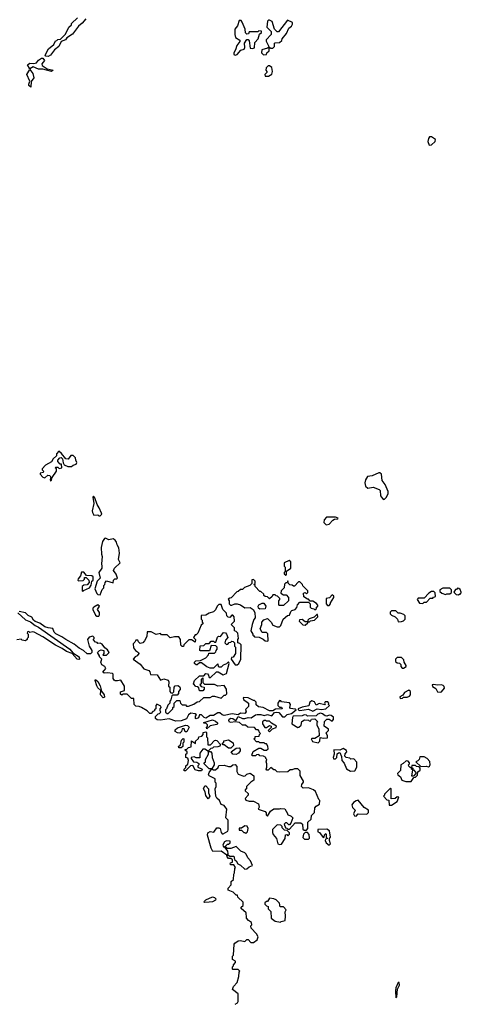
# Model space of a CAD drawing. Extents: x 2348354 to 2479840, y 460476 to 613653.
# Tile 209 of 256: x 2452331 to 2456420, y 542199 to 551313. Entities that reach past the tile are written whole.
import ezdxf

# ---------------------------------------------------------------- set-up
doc = ezdxf.new("R2010")
doc.units = 0

msp = doc.modelspace()

# ---------------------------------------------------------------- linework, layer by layer
at = {"layer": '0CON05XD'}
for points in [[(2452941.7, 551321.7), (2452910, 551280), (2452875, 551252.5), (2452819.5, 551180.5), (2452767.5, 551145), (2452755, 551127.5), (2452715, 551110), (2452694.2, 551065), (2452654.4, 551035.6), (2452615.4, 550984.6), (2452595, 550971.4), (2452574.1, 550974.1), (2452567.5, 550985), (2452597.5, 551042.5), (2452647.5, 551085), (2452661.7, 551118.3), (2452675, 551120), (2452685, 551130), (2452708.3, 551131.7), (2452755, 551180), (2452786.4, 551243.6), (2452810, 551265), (2452811.7, 551278.3), (2452865, 551330)], [(2454325, 550983.8), (2454345, 550990), (2454379.3, 551030.7), (2454409.3, 551040.7), (2454416.7, 551055), (2454413, 551097), (2454435, 551130), (2454445, 551130), (2454457, 551117), (2454465, 551050), (2454485, 551047.5), (2454506.4, 551053.6), (2454506.7, 551103.3), (2454537.5, 551135), (2454551.7, 551178.3), (2454570, 551195), (2454568.3, 551208.3), (2454545, 551210), (2454535, 551200), (2454455, 551200), (2454448.3, 551181.7), (2454435, 551180), (2454423, 551193), (2454417.5, 551225), (2454390.7, 551290.7), (2454380, 551305), (2454363.6, 551306.4), (2454347.5, 551255), (2454322.5, 551225), (2454322.5, 551175), (2454329.3, 551149.3), (2454370, 551125), (2454368.3, 551111.7), (2454340, 551075), (2454330, 551035), (2454313.8, 551005), (2454315, 550992.5), (2454325, 550983.8)], [(2454675, 551050), (2454690, 551065), (2454690, 551095), (2454695, 551100), (2454737, 551103), (2454758.3, 551121.7), (2454760, 551135), (2454800, 551185), (2454822.5, 551235), (2454846.4, 551253.6), (2454858.3, 551271.7), (2454858.3, 551288.3), (2454811.7, 551308.3), (2454728.3, 551201.7), (2454715, 551200), (2454690, 551225), (2454670, 551295), (2454645, 551310), (2454635, 551310), (2454625, 551300), (2454620, 551245), (2454660, 551205), (2454660, 551175), (2454613.6, 551126.4), (2454612.5, 551115), (2454640, 551060), (2454655, 551050), (2454675, 551050)], [(2454588.3, 550988.3), (2454615, 550990), (2454620, 551005), (2454640, 551025), (2454640, 551060), (2454625, 551050), (2454572.5, 551035), (2454570, 551005), (2454588.3, 550988.3)], [(2452625, 550834.4), (2452545.8, 550855.8), (2452503.8, 550853.8), (2452455, 550876.7), (2452425, 550857.5), (2452404.3, 550895.7), (2452425, 550910), (2452463, 550907), (2452485, 550913.3), (2452505, 550940), (2452533, 550957), (2452545, 550957.5), (2452559.4, 550935), (2452535.8, 550905), (2452539.3, 550889.3), (2452585, 550858.8), (2452640, 550845), (2452625, 550834.4)], [(2454635, 550790), (2454665, 550810), (2454672.5, 550835), (2454665, 550870), (2454645, 550887.5), (2454633, 550887), (2454611.7, 550868.3), (2454610, 550845), (2454620, 550835), (2454620, 550825), (2454600, 550805), (2454605, 550790), (2454635, 550790)], [(2452435, 550690), (2452416.7, 550705), (2452413.8, 550715), (2452424, 550745), (2452396.2, 550805), (2452425, 550852.5), (2452451.9, 550815), (2452462, 550775), (2452437.7, 550742.3), (2452435, 550690)], [(2456123.3, 550153.3), (2456145, 550154), (2456176.7, 550185), (2456180, 550205), (2456145, 550230), (2456135, 550230), (2456125, 550227.5), (2456115, 550212.5), (2456110, 550185), (2456123.3, 550153.3)], [(2452615, 547042.5), (2452625, 547050), (2452630, 547075), (2452672.5, 547135), (2452670, 547155), (2452660, 547165), (2452665, 547170), (2452685, 547170), (2452695, 547160), (2452720, 547165), (2452718.3, 547198.3), (2452705, 547200), (2452682.5, 547225), (2452683, 547237), (2452701.7, 547258.3), (2452715, 547260), (2452728.3, 547248.3), (2452732.5, 547212.5), (2452741.7, 547191.7), (2452775, 547177.5), (2452811.7, 547178.3), (2452825, 547190), (2452855, 547200), (2452860, 547215), (2452850, 547235), (2452848.3, 547258.3), (2452825, 547280), (2452805, 547280), (2452780, 547245), (2452758.3, 547248.3), (2452718.3, 547298.3), (2452691.7, 547318.3), (2452670, 547295), (2452670, 547275), (2452640.7, 547249.3), (2452625, 547220), (2452570.7, 547189.3), (2452540, 547155), (2452540, 547145), (2452550, 547135), (2452548.3, 547121.7), (2452520, 547115), (2452520, 547105), (2452545, 547080), (2452565, 547072.5), (2452591.7, 547098.3), (2452610, 547095), (2452620, 547075), (2452612.5, 547055), (2452615, 547042.5)], [(2455705, 546872.5), (2455725, 546890), (2455742.5, 546925), (2455742.5, 546945), (2455715, 547010), (2455688.3, 547048.3), (2455680, 547105), (2455665, 547120), (2455655, 547120), (2455595, 547090), (2455550, 547085), (2455532.5, 547055), (2455527.5, 547025), (2455532.5, 546995), (2455555, 546977.5), (2455605, 546987.5), (2455660, 546965), (2455670, 546955), (2455672.5, 546905), (2455690.7, 546880.7), (2455705, 546872.5)], [(2453075, 546720), (2453090, 546735), (2453087.5, 546745), (2453067.5, 546795), (2453046.7, 546825), (2453027.7, 546887.7), (2453015, 546902.5), (2453007, 546893), (2453017.5, 546835), (2453002.3, 546767.7), (2453005, 546750), (2453018.3, 546728.3), (2453055, 546730), (2453065, 546720), (2453075, 546720)], [(2455168.3, 546638.3), (2455195, 546642.5), (2455229.3, 546680.7), (2455245, 546690), (2455277, 546693), (2455278.3, 546698.3), (2455255, 546707.5), (2455171.7, 546708.3), (2455150, 546685), (2455148.3, 546658.3), (2455168.3, 546638.3)], [(2453075, 545990), (2453095, 546040), (2453110, 546055), (2453110, 546075), (2453120, 546085), (2453122.5, 546105), (2453135, 546120), (2453195, 546100), (2453200, 546125), (2453213, 546137), (2453231.7, 546138.3), (2453237.5, 546145), (2453225, 546180), (2453200, 546215), (2453207.5, 546235), (2453260, 546285), (2453246.1, 546316.1), (2453253.6, 546373.6), (2453247.5, 546425), (2453232.3, 546452.3), (2453227.3, 546477.3), (2453215.9, 546495.9), (2453195, 546507.5), (2453155, 546497.5), (2453125, 546512.5), (2453115, 546510), (2453098.3, 546481.7), (2453083.9, 546426.1), (2453086.7, 546365), (2453093.3, 546345), (2453087.5, 546275), (2453092.5, 546255), (2453090, 546235), (2453062.5, 546195), (2453076.7, 546145), (2453047.5, 546115), (2453026.2, 546045), (2453045, 546002.5), (2453055, 545992.5), (2453075, 545990)], [(2454795, 546170), (2454800, 546175), (2454801.7, 546208.3), (2454840, 546235), (2454840, 546295), (2454825, 546307.5), (2454780, 546285), (2454780, 546255), (2454790, 546245), (2454790, 546205), (2454780, 546195), (2454780, 546185), (2454795, 546170)], [(2452915, 546020), (2452921.7, 546028.3), (2452977.5, 546055), (2452991.7, 546078.3), (2453000, 546115), (2453010, 546125), (2453010, 546155), (2453000, 546165), (2452948.3, 546168.3), (2452925, 546200), (2452901.7, 546198.3), (2452892.5, 546165), (2452871.7, 546138.3), (2452870, 546125), (2452875, 546120), (2452917, 546123), (2452930, 546135), (2452931.7, 546148.3), (2452945, 546150), (2452970, 546125), (2452972.5, 546105), (2452957, 546083), (2452925, 546077.5), (2452910, 546065), (2452910, 546025), (2452915, 546020)], [(2454625, 545560), (2454630, 545565), (2454627, 545627), (2454615, 545640), (2454575, 545640), (2454557.5, 545675), (2454572.5, 545715), (2454573, 545737), (2454591.7, 545758.3), (2454625, 545770), (2454660, 545735), (2454675, 545710), (2454715, 545693.3), (2454735, 545692.5), (2454747.5, 545705), (2454770, 545765), (2454811.7, 545798.3), (2454828.3, 545801.7), (2454840, 545835), (2454850, 545845), (2454880, 545855), (2454896.7, 545873.3), (2454901.7, 545898.3), (2454925, 545920), (2455005, 545920), (2455020, 545905), (2455020, 545875), (2455030, 545865), (2455055, 545860), (2455065, 545850), (2455078.3, 545861.7), (2455080, 545875), (2455090, 545885), (2455090, 545895), (2455078.3, 545908.3), (2455045, 545930), (2455021.7, 545931.7), (2455005, 545950), (2454995, 545950), (2454961.7, 545971.7), (2454960, 546005), (2454975, 546010), (2454985, 546000), (2454998.3, 546011.7), (2455000, 546025), (2454951.7, 546071.7), (2454950, 546085), (2454925, 546110), (2454911.7, 546108.3), (2454875, 546070), (2454865, 546070), (2454855, 546080), (2454831.7, 546081.7), (2454820, 546095), (2454815, 546120), (2454808.3, 546101.7), (2454795, 546100), (2454781.7, 546088.3), (2454780, 546055), (2454753, 546027), (2454750, 546005), (2454775, 545990), (2454798.3, 545988.3), (2454820, 545965), (2454820, 545935), (2454775, 545890), (2454735, 545890), (2454730, 545895), (2454730, 545935), (2454740, 545945), (2454740, 545955), (2454718.3, 545978.3), (2454705, 545980), (2454695, 545990), (2454675, 545990), (2454670, 545975), (2454645, 545952.5), (2454625, 545970), (2454603, 545973), (2454591.7, 545981.7), (2454590, 545995), (2454565, 546020), (2454555, 546020), (2454510, 546065), (2454510, 546075), (2454500, 546085), (2454510, 546095), (2454510, 546115), (2454495, 546130), (2454481.7, 546128.3), (2454480, 546095), (2454463, 546077), (2454413, 546057), (2454395, 546040), (2454375, 546040), (2454355, 546020), (2454341.7, 546018.3), (2454288.3, 545961.7), (2454275, 545960), (2454261.7, 545948.3), (2454270, 545935), (2454270, 545905), (2454283, 545893), (2454295, 545892.5), (2454323.6, 545906.4), (2454345, 545906.7), (2454376.1, 545896.1), (2454415, 545870), (2454465, 545872.5), (2454492.5, 545855), (2454507.5, 545825), (2454510, 545775), (2454498.3, 545761.7), (2454482.5, 545715), (2454472.5, 545655), (2454490, 545625), (2454490, 545615), (2454498.3, 545608.3), (2454505, 545600), (2454547, 545597), (2454585, 545580), (2454605, 545562.5), (2454625, 545560)], [(2456275, 545992.5), (2456285, 546000), (2456315, 546000), (2456328.3, 546011.7), (2456330, 546035), (2456315, 546050), (2456248.3, 546051.7), (2456220, 546035), (2456221.7, 546021.7), (2456240, 546005), (2456275, 545992.5)], [(2456395, 545990), (2456405, 546000), (2456415, 546000), (2456420, 546015), (2456408.3, 546038.3), (2456398.3, 546048.3), (2456385, 546050), (2456375, 546040), (2456365, 546040), (2456350, 546015), (2456373, 545993), (2456395, 545990)], [(2455195, 545890), (2455210, 545905), (2455210, 545915), (2455240, 545965), (2455238.3, 545978.3), (2455225, 545990), (2455198.3, 545961.7), (2455170, 545955), (2455170, 545905), (2455181.7, 545891.7), (2455195, 545890)], [(2456065, 545910), (2456075, 545920), (2456098.3, 545921.7), (2456131.7, 545958.3), (2456155, 545960), (2456161.7, 545968.3), (2456175, 545970), (2456180, 545975), (2456178.3, 546008.3), (2456165, 546020), (2456145, 546020), (2456120, 546005), (2456075, 545960), (2456021.7, 545958.3), (2456010, 545945), (2456031.7, 545911.7), (2456065, 545910)], [(2453045, 545792), (2453065, 545793.3), (2453071.2, 545805), (2453070, 545825), (2453052.5, 545855), (2453070, 545885), (2453055, 545897.5), (2453017.5, 545875), (2453007.5, 545865), (2453007.5, 545855), (2453031.7, 545801.7), (2453045, 545792)], [(2453705, 544890), (2453750, 544935), (2453750, 544945), (2453760, 544955), (2453760, 544985), (2453785, 545010), (2453815, 545010), (2453820, 544985), (2453835, 544970), (2453865, 544970), (2453875, 544960), (2453895, 544960), (2453941.7, 544978.3), (2453975, 545000), (2453997, 545003), (2454035, 545040), (2454095, 545037.5), (2454115, 545050), (2454135, 545050), (2454195, 545032.5), (2454225, 545060), (2454235, 545060), (2454248.3, 545071.7), (2454247, 545117), (2454225, 545150), (2454165, 545142.5), (2454135, 545160), (2454045, 545160), (2454030, 545175), (2454030, 545215), (2454025, 545220), (2454010, 545205), (2454010, 545165), (2454000, 545155), (2454011.7, 545141.7), (2454040, 545135), (2454040, 545115), (2454025, 545100), (2453995, 545100), (2453988.3, 545128.3), (2453978.3, 545138.3), (2453961.7, 545141.7), (2453940, 545165), (2453950, 545195), (2453995, 545240), (2454035, 545240), (2454055, 545260), (2454068.3, 545258.3), (2454080, 545245), (2454081.7, 545231.7), (2454095, 545220), (2454153, 545277), (2454167, 545277), (2454215, 545250), (2454245, 545260), (2454270, 545355), (2454265, 545370), (2454245, 545350), (2454215, 545337.5), (2454195, 545320), (2454175, 545320), (2454165, 545350), (2454125, 545310), (2454095, 545310), (2454065, 545322.5), (2454015, 545360), (2453995, 545360), (2453975, 545340), (2453965, 545340), (2453950, 545355), (2453950, 545365), (2453961.7, 545378.3), (2454005, 545380), (2454053, 545407), (2454080, 545435), (2454081.7, 545448.3), (2454135, 545450), (2454148.3, 545461.7), (2454150, 545475), (2454160, 545485), (2454160, 545505), (2454148.3, 545518.3), (2454105, 545520), (2454088.3, 545471.7), (2454005, 545470), (2454000, 545475), (2454001.7, 545518.3), (2454035, 545520), (2454055, 545540), (2454085, 545540), (2454105, 545560), (2454125, 545560), (2454135, 545550), (2454148.3, 545551.7), (2454161.7, 545598.3), (2454172.5, 545607.5), (2454190, 545605), (2454218.3, 545641.7), (2454235, 545637.5), (2454246.4, 545626.4), (2454257.5, 545595), (2454235, 545570), (2454230, 545545), (2454245, 545530), (2454258.3, 545531.7), (2454271.7, 545548.3), (2454285, 545550), (2454295, 545560), (2454308.3, 545558.3), (2454320, 545545), (2454320, 545515), (2454330, 545505), (2454327.5, 545445), (2454308.3, 545411.7), (2454291.7, 545408.3), (2454290, 545395), (2454325, 545340), (2454345, 545340), (2454360, 545355), (2454377.5, 545395), (2454380, 545525), (2454368.3, 545538.3), (2454350, 545545), (2454350, 545575), (2454357.5, 545585), (2454350, 545635), (2454335, 545650), (2454320, 545655), (2454320, 545685), (2454290, 545715), (2454320, 545745), (2454317.5, 545785), (2454305, 545800), (2454295, 545800), (2454275, 545780), (2454261.7, 545781.7), (2454250, 545795), (2454245, 545820), (2454213, 545853), (2454195, 545900), (2454175, 545900), (2454160, 545885), (2454145, 545850), (2454125, 545832.5), (2454085, 545820), (2454055, 545802.5), (2454011.7, 545798.3), (2454010, 545765), (2454020, 545755), (2454020, 545735), (2454030, 545725), (2454011.7, 545708.3), (2453980, 545635), (2453965, 545620), (2453955, 545620), (2453940, 545595), (2453960, 545575), (2453955, 545550), (2453921.7, 545571.7), (2453898.3, 545571.7), (2453850, 545525), (2453848.3, 545511.7), (2453835, 545510), (2453823, 545523), (2453820, 545575), (2453805, 545600), (2453765, 545600), (2453725, 545590), (2453695, 545620), (2453645, 545620), (2453635, 545630), (2453595, 545622.5), (2453547, 545647), (2453511.7, 545648.3), (2453507, 545603), (2453487, 545563), (2453470, 545545), (2453445, 545540), (2453430, 545555), (2453425, 545570), (2453405, 545570), (2453398.3, 545551.7), (2453380, 545535), (2453385, 545500), (2453403.6, 545473.6), (2453430, 545455), (2453432.5, 545445), (2453420, 545425), (2453400, 545415), (2453380, 545395), (2453446.4, 545346.4), (2453480, 545305), (2453525, 545290), (2453537, 545277), (2453541.7, 545251.7), (2453605, 545250), (2453635, 545200), (2453665, 545212.5), (2453705, 545200), (2453712.5, 545185), (2453710, 545145), (2453720, 545135), (2453720, 545095), (2453731.7, 545081.7), (2453745, 545080), (2453758.3, 545091.7), (2453760, 545135), (2453771.7, 545148.3), (2453795, 545150), (2453810, 545140), (2453817.5, 545125), (2453817, 545113), (2453800, 545095), (2453800, 545075), (2453788.3, 545061.7), (2453745, 545060), (2453740, 545055), (2453731.7, 545018.3), (2453720, 545005), (2453720, 544985), (2453701.7, 544968.3), (2453690, 544935), (2453680, 544925), (2453681.7, 544901.7), (2453695, 544890), (2453705, 544890)], [(2454555, 545857.5), (2454542.5, 545865), (2454537.5, 545885), (2454543.9, 545896.1), (2454575, 545912.5), (2454591.7, 545911.7), (2454610, 545885), (2454605, 545860), (2454555, 545857.5)], [(2452312.7, 545822.7), (2452385, 545758.8), (2452430, 545740), (2452475, 545704), (2452505, 545690.8), (2452796.2, 545486.2), (2452822.5, 545452.5), (2452880, 545415), (2452885.8, 545395), (2452879.7, 545390.3), (2452862.7, 545392.7), (2452817.5, 545447.5), (2452764.6, 545464.6), (2452725, 545492.5), (2452662.2, 545522.2), (2452545, 545601.2), (2452465, 545643.3), (2452453.3, 545646.7), (2452425, 545640), (2452415, 545650), (2452401.7, 545648.3), (2452400, 545635), (2452410, 545625), (2452410, 545595), (2452400, 545585), (2452400, 545575), (2452385, 545562.5), (2452355, 545570), (2452345, 545580), (2452305, 545572.5)], [(2454832.5, 544945), (2454837.5, 544975), (2454828.3, 544988.3), (2454755, 545000), (2454748.3, 545008.3), (2454735, 545010), (2454720, 544985), (2454720, 544965), (2454735, 544950), (2454755, 544950), (2454760, 544935), (2454698.3, 544931.7), (2454675, 544916.7), (2454645, 544916.7), (2454585, 544947.5), (2454543, 544953), (2454521.7, 544971.7), (2454520, 544995), (2454505, 545010), (2454495, 545010), (2454447, 545037), (2454405, 545040), (2454400, 545035), (2454401.7, 545021.7), (2454450, 544985), (2454450, 544955), (2454423, 544927), (2454427.5, 544905), (2454415, 544890), (2454375, 544892.5), (2454355, 544877.5), (2454297, 544887), (2454225, 544871.2), (2454205, 544877.5), (2454185, 544897.5), (2454165, 544897.5), (2454126.4, 544873.6), (2454095, 544873.3), (2454055, 544846.7), (2454037.5, 544855), (2454015, 544880), (2453995, 544880), (2453985, 544850), (2453965, 544842.5), (2453960, 544845), (2453960, 544865), (2453968.3, 544878.3), (2453957, 544887), (2453915, 544892.5), (2453895, 544880), (2453875, 544840), (2453825, 544823.8), (2453775, 544818.8), (2453715, 544840), (2453635, 544828.8), (2453605, 544831.2), (2453587.5, 544845), (2453588.3, 544861.7), (2453611.7, 544888.3), (2453625, 544890), (2453638.3, 544901.7), (2453630, 544915), (2453630, 544935), (2453640, 544945), (2453638.3, 544958.3), (2453601.7, 544978.3), (2453590, 544965), (2453590, 544935), (2453580, 544925), (2453580, 544915), (2453565, 544910), (2453548.3, 544891.7), (2453535, 544890), (2453510, 544915), (2453460, 544945), (2453437, 544957), (2453405, 544960), (2453390, 544975), (2453388.3, 545028.3), (2453365, 545030), (2453325, 545070), (2453285, 545070), (2453275, 545060), (2453265, 545070), (2453265, 545090), (2453300, 545105), (2453302.5, 545145), (2453268.3, 545198.3), (2453235, 545192.5), (2453215, 545193.3), (2453205, 545200), (2453196.4, 545216.4), (2453197.5, 545255), (2453190.7, 545260.7), (2453145, 545268.8), (2453113.9, 545263.9), (2453100, 545275), (2453127, 545307), (2453120, 545325), (2453091.7, 545341.7), (2453083.3, 545365), (2453090, 545395), (2453070, 545415), (2453070, 545425), (2453050, 545455), (2453070, 545475), (2453085, 545480), (2453110, 545475), (2453110, 545445), (2453100, 545435), (2453105, 545430), (2453135, 545430), (2453160, 545455), (2453145, 545480), (2453120, 545500), (2453095, 545532.5), (2453075, 545542.5), (2453055, 545540), (2453048.3, 545548.3), (2453031.7, 545551.7), (2453010, 545575), (2453020, 545585), (2453020, 545595), (2453007, 545607), (2452975, 545597.5), (2452960, 545575), (2452973, 545513), (2453000, 545475), (2453000, 545455), (2452987, 545443), (2452957, 545443), (2452923, 545473), (2452882.5, 545495), (2452833.6, 545533.6), (2452757.5, 545575), (2452722, 545602), (2452665, 545628), (2452651.2, 545645), (2452638.3, 545678.3), (2452595, 545682.5), (2452564.1, 545694.1), (2452516.1, 545726.1), (2452473.9, 545743.9), (2452460, 545755), (2452443, 545783), (2452409.3, 545799.3), (2452383.6, 545823.6), (2452326.4, 545836.4)], [(2455015, 545740), (2455025, 545750), (2455060, 545755), (2455090, 545785), (2455088.3, 545808.3), (2455081.7, 545808.3), (2455058.3, 545781.7), (2455011.7, 545768.3), (2455000, 545755), (2455000, 545740), (2455015, 545740)], [(2455835, 545740), (2455865, 545742.5), (2455885, 545750), (2455900, 545765), (2455900, 545795), (2455888.3, 545808.3), (2455855, 545820), (2455835, 545820), (2455815, 545840), (2455775, 545840), (2455761.7, 545828.3), (2455760, 545815), (2455775, 545800), (2455807, 545787), (2455830, 545765), (2455835, 545740)], [(2454975, 545710), (2454998.3, 545731.7), (2455000, 545740), (2454975, 545740), (2454945, 545760), (2454921.7, 545758.3), (2454920, 545745), (2454951.7, 545711.7), (2454975, 545710)], [(2455885, 545310), (2455910, 545325), (2455910, 545335), (2455890, 545365), (2455888.3, 545388.3), (2455865, 545410), (2455825, 545410), (2455810, 545395), (2455811.7, 545371.7), (2455825, 545360), (2455848.3, 545358.3), (2455860, 545345), (2455860, 545325), (2455871.7, 545311.7), (2455885, 545310)], [(2453105, 545036.7), (2453080, 545065), (2453082.5, 545105), (2453055, 545130), (2453045, 545147.5), (2453028.8, 545195), (2453033.8, 545206.2), (2453055, 545186.2), (2453075.6, 545145.6), (2453088.3, 545098.3), (2453112.5, 545065), (2453115, 545042.5), (2453105, 545036.7)], [(2456225, 545087.5), (2456235, 545092.5), (2456263.3, 545125), (2456260.7, 545140.7), (2456250.7, 545150.7), (2456235, 545157.5), (2456195, 545152.5), (2456165, 545160), (2456150, 545155), (2456151.7, 545141.7), (2456183, 545123), (2456200, 545090), (2456225, 545087.5)], [(2455855, 545030), (2455875, 545033.3), (2455885, 545042.5), (2455918.3, 545041.7), (2455939.3, 545050.7), (2455950, 545065), (2455950, 545095), (2455935, 545107.5), (2455893.6, 545086.4), (2455878.3, 545061.7), (2455850, 545045), (2455855, 545030)], [(2454325.6, 542199), (2454346.4, 542213.6), (2454352.5, 542225), (2454352.5, 542295), (2454300, 542335), (2454310, 542365), (2454345, 542400), (2454360, 542455), (2454362.5, 542495), (2454370, 542505), (2454355, 542520), (2454305, 542520), (2454300, 542525), (2454300, 542545), (2454310, 542555), (2454310, 542565), (2454330, 542585), (2454328.3, 542598.3), (2454300, 542615), (2454300, 542645), (2454310, 542655), (2454317.5, 542755), (2454323.6, 542766.4), (2454355, 542786.7), (2454375, 542790), (2454415, 542780), (2454435, 542800), (2454445, 542800), (2454471.7, 542771.7), (2454495, 542770), (2454530, 542795), (2454537.5, 542825), (2454525, 542850), (2454473, 542903), (2454472.5, 542925), (2454480, 542935), (2454477, 542957), (2454450, 542975), (2454430, 542995), (2454431.7, 543001.7), (2454427, 543047), (2454380, 543085), (2454381.7, 543098.3), (2454400, 543115), (2454400, 543145), (2454351.7, 543191.7), (2454348.3, 543208.3), (2454335, 543210), (2454308.3, 543238.3), (2454260, 543255), (2454260, 543275), (2454290, 543305), (2454290, 543335), (2454310, 543355), (2454312.5, 543405), (2454320, 543415), (2454323, 543457), (2454330, 543465), (2454315, 543490), (2454285, 543490), (2454280, 543495), (2454281.7, 543508.3), (2454300, 543515), (2454300, 543535), (2454285, 543550), (2454265, 543550), (2454253, 543563), (2454250, 543580), (2454197, 543617), (2454120, 543615), (2454103.3, 543645), (2454070, 543765), (2454073.6, 543786.4), (2454095, 543797.5), (2454127, 543793), (2454155, 543833.3), (2454175, 543833.3), (2454185.8, 543825.8), (2454195, 543790), (2454205, 543777.5), (2454215, 543777.5), (2454258.3, 543801.7), (2454262.5, 543815), (2454260, 543905), (2454240, 543925), (2454250, 544005), (2454225, 544040), (2454195, 544050), (2454180, 544085), (2454155, 544107.5), (2454146.7, 544125), (2454140, 544195), (2454150, 544215), (2454150, 544245), (2454140, 544255), (2454140, 544285), (2454085, 544312.5), (2454077.5, 544325), (2454083.9, 544346.1), (2454110, 544380), (2454085, 544380), (2454040, 544425), (2454040, 544435), (2454050, 544445), (2454050, 544465), (2454080, 544515), (2454080, 544540), (2454045, 544560), (2454025, 544560), (2454000, 544525), (2453998.3, 544481.7), (2453965, 544480), (2453945, 544490), (2453920, 544485), (2453920, 544475), (2453940, 544445), (2453971.7, 544441.7), (2453988.3, 544428.3), (2453990, 544415), (2453980, 544405), (2453980, 544395), (2454015, 544380), (2454020, 544375), (2454015, 544360), (2453985, 544360), (2453955, 544370), (2453935, 544410), (2453913, 544407), (2453865, 544360), (2453855, 544360), (2453850, 544365), (2453853, 544377), (2453868.3, 544391.7), (2453870, 544405), (2453887, 544423), (2453892.5, 544455), (2453888.3, 544478.3), (2453870, 544485), (2453870, 544515), (2453880, 544525), (2453880, 544535), (2453861.7, 544551.7), (2453861.7, 544558.3), (2453878.3, 544561.7), (2453893, 544577), (2453918.3, 544581.7), (2453921.7, 544638.3), (2453958.3, 544611.7), (2453960, 544635), (2453985, 544660), (2453990, 544675), (2454018.3, 544681.7), (2454030, 544695), (2454030, 544715), (2454055, 544720), (2454060, 544715), (2454060, 544675), (2454070, 544665), (2454071.7, 544601.7), (2454098.3, 544601.7), (2454135, 544640), (2454145, 544642.5), (2454155, 544640), (2454190, 544605), (2454185, 544590), (2454165, 544582.5), (2454125, 544580), (2454115, 544570), (2454101.7, 544568.3), (2454080, 544545), (2454080, 544540), (2454098.3, 544538.3), (2454110, 544525), (2454112.5, 544485), (2454130, 544435), (2454130, 544415), (2454110, 544380), (2454125, 544370), (2454145, 544370), (2454168.3, 544391.7), (2454175, 544410), (2454225, 544412.5), (2454265, 544400), (2454285, 544400), (2454303, 544417), (2454325, 544420), (2454341.7, 544401.7), (2454340, 544355), (2454355, 544330), (2454405, 544310), (2454417, 544313), (2454435, 544330), (2454465, 544340), (2454500, 544315), (2454500, 544275), (2454470, 544255), (2454430, 544215), (2454430, 544195), (2454420, 544185), (2454420, 544175), (2454445, 544150), (2454447.5, 544135), (2454420, 544105), (2454425, 544090), (2454455, 544080), (2454495, 544080), (2454542.5, 544055), (2454547.5, 544025), (2454540, 544005), (2454603, 543983), (2454611.7, 543971.7), (2454613, 543953), (2454625, 543940), (2454653.6, 543986.4), (2454683, 544007), (2454735, 544007.5), (2454745, 544012.5), (2454785, 544007.5), (2454810, 543965), (2454810, 543955), (2454845, 543940), (2454860, 543925), (2454840, 543875), (2454828.3, 543861.7), (2454821.7, 543861.7), (2454805, 543880), (2454791.7, 543878.3), (2454780, 543865), (2454791.7, 543831.7), (2454805, 543830), (2454815, 543820), (2454828.3, 543821.7), (2454881.7, 543878.3), (2454935, 543880), (2454950, 543865), (2454951.7, 543821.7), (2454965, 543810), (2454985, 543810), (2455000, 543825), (2455000, 543885), (2455028.3, 543911.7), (2455033, 543947), (2455060, 543975), (2455063, 544017), (2455077, 544033), (2455108.3, 544051.7), (2455110, 544085), (2455100, 544095), (2455068.3, 544168.3), (2455050, 544185), (2455005, 544202.5), (2454955, 544200), (2454940, 544215), (2454942.5, 544235), (2454960, 544255), (2454960, 544265), (2454928.3, 544318.3), (2454928.3, 544358.3), (2454905, 544380), (2454875, 544380), (2454855, 544370), (2454835, 544370), (2454815, 544350), (2454735, 544347.5), (2454715, 544350), (2454695, 544370), (2454685, 544370), (2454655, 544390), (2454630, 544365), (2454620, 544365), (2454612.5, 544375), (2454620, 544395), (2454620, 544425), (2454612.5, 544445), (2454620, 544465), (2454610, 544475), (2454610, 544485), (2454587, 544497), (2454555, 544500), (2454545, 544510), (2454523, 544507), (2454515, 544500), (2454485, 544500), (2454480, 544505), (2454491.7, 544538.3), (2454545, 544570), (2454565, 544570), (2454595, 544550), (2454615, 544550), (2454630, 544565), (2454627, 544587), (2454615, 544610), (2454605, 544610), (2454595, 544620), (2454555, 544620), (2454545, 544630), (2454525, 544630), (2454500, 544655), (2454510, 544665), (2454511.7, 544678.3), (2454548.3, 544681.7), (2454550, 544695), (2454560, 544705), (2454550, 544715), (2454548.3, 544728.3), (2454538.3, 544738.3), (2454525, 544740), (2454505, 544760), (2454443, 544763), (2454421.7, 544781.7), (2454395, 544782.5), (2454366.4, 544806.4), (2454325, 544812.5), (2454285, 544806.2), (2454272, 544812), (2454266.2, 544825), (2454271.7, 544838.3), (2454285, 544846.2), (2454305, 544844), (2454325, 544830), (2454335, 544830), (2454355, 544862.5), (2454395, 544843.3), (2454415, 544843.3), (2454445, 544853.3), (2454475, 544850), (2454515, 544877.5), (2454529.3, 544880.7), (2454565, 544882), (2454595, 544871.2), (2454625, 544882), (2454665, 544870), (2454691.2, 544898.8), (2454705, 544903.8), (2454729.2, 544899.2), (2454765, 544860), (2454785, 544860), (2454807.5, 544882.5), (2454848.3, 544891.7), (2454890, 544925), (2454881.7, 544931.7), (2454838.3, 544938.3), (2454832.5, 544945)], [(2455045, 544913.3), (2455085, 544933.3), (2455125, 544928.8), (2455165, 544933.3), (2455200, 544965), (2455190, 544975), (2455192.5, 544985), (2455185, 545000), (2455160.7, 544999.3), (2455152.5, 544985), (2455160, 544975), (2455155, 544970), (2455105, 544983.3), (2455075, 544967.5), (2455059.5, 544999.5), (2455035, 545008.8), (2455018.8, 544995), (2455008.3, 544961.7), (2454945, 544950), (2454910, 544935), (2454910, 544925), (2454925, 544917.5), (2455005, 544930), (2455045, 544913.3)], [(2455095, 544620), (2455110, 544635), (2455111.7, 544668.3), (2455145, 544662.5), (2455180, 544665), (2455180, 544685), (2455168.3, 544711.7), (2455190, 544735), (2455190, 544745), (2455150, 544775), (2455151.7, 544818.3), (2455175, 544837.5), (2455197, 544837), (2455225, 544820), (2455237.5, 544835), (2455236.4, 544856.4), (2455215, 544872.5), (2455195, 544876.7), (2455175, 544867.5), (2455158.3, 544868.3), (2455135, 544887.5), (2455115, 544892.5), (2455090, 544885), (2455075, 544870), (2454995, 544867.5), (2454986, 544876), (2454965, 544877.5), (2454945, 544870), (2454863.8, 544866.2), (2454857.5, 544855), (2454850, 544795), (2454905, 544762.5), (2454917, 544763), (2454938.3, 544781.7), (2454943, 544817), (2454968.3, 544831.7), (2455005, 544830), (2455011.7, 544821.7), (2455025, 544820), (2455031.7, 544838.3), (2455065, 544840), (2455090, 544815), (2455083, 544807), (2455082.5, 544785), (2455100, 544745), (2455102.5, 544685), (2455065, 544660), (2455035, 544660), (2455030, 544655), (2455043, 544633), (2455095, 544620)], [(2453815, 544710), (2453793, 544713), (2453770, 544725), (2453771.7, 544738.3), (2453793, 544757), (2453865, 544782.5), (2453885, 544780), (2453900, 544765), (2453878.3, 544721.7), (2453861.7, 544721.7), (2453855, 544750), (2453835, 544750), (2453830, 544725), (2453815, 544710)], [(2454065, 544750), (2454060, 544765), (2454070, 544775), (2454070, 544785), (2454055, 544800), (2454035, 544800), (2454035, 544807.5), (2454115, 544831.2), (2454145, 544821.2), (2454162.5, 544805), (2454162.5, 544795), (2454155, 544790), (2454093, 544777), (2454065, 544750)], [(2454645, 544720), (2454671.7, 544748.3), (2454705, 544760), (2454710, 544775), (2454661.7, 544801.7), (2454645, 544820), (2454615, 544820), (2454607, 544827), (2454593, 544827), (2454580, 544815), (2454580, 544795), (2454601.7, 544761.7), (2454615, 544760), (2454645, 544780), (2454660, 544775), (2454658.3, 544761.7), (2454630, 544735), (2454645, 544720)], [(2453825, 544572.5), (2453803, 544573), (2453800, 544585), (2453818.3, 544601.7), (2453830, 544645), (2453845, 544660), (2453850, 544655), (2453850, 544625), (2453840, 544615), (2453840, 544585), (2453825, 544572.5)], [(2454285, 544570), (2454265, 544570), (2454225, 544600), (2454211.7, 544601.7), (2454210, 544615), (2454220, 544625), (2454221.7, 544638.3), (2454265, 544647.5), (2454308.3, 544618.3), (2454310, 544595), (2454285, 544570)], [(2454335, 544512.5), (2454303, 544513), (2454290, 544535), (2454335, 544570), (2454361.7, 544571.7), (2454371.7, 544561.7), (2454372.5, 544545), (2454356.4, 544523.6), (2454335, 544512.5)], [(2455395, 544356.7), (2455435, 544361.2), (2455454, 544395), (2455451.7, 544441.7), (2455425, 544470), (2455398.3, 544468.3), (2455387, 544477), (2455355, 544482.5), (2455340, 544495), (2455343, 544517), (2455360, 544535), (2455358.3, 544548.3), (2455325, 544567.5), (2455295, 544550), (2455240, 544555), (2455242.5, 544515), (2455233.3, 544485), (2455235, 544470), (2455255, 544470), (2455267, 544483), (2455271.7, 544518.3), (2455281.7, 544528.3), (2455295, 544530), (2455311.7, 544491.7), (2455312.5, 544455), (2455335, 544430), (2455358.3, 544378.3), (2455395, 544356.7)], [(2456115, 544397.5), (2456125, 544402.5), (2456132.5, 544415), (2456127, 544447), (2456103, 544473), (2456075, 544490), (2456035, 544490), (2456030, 544465), (2456018.3, 544451.7), (2456000, 544445), (2456045, 544400), (2456095, 544402.5), (2456115, 544397.5)], [(2455905, 544260), (2455955, 544262.5), (2455981.7, 544298.3), (2455995, 544300), (2456015, 544320), (2456018.3, 544351.7), (2456040, 544365), (2456040, 544385), (2456028.3, 544398.3), (2456005, 544400), (2455995, 544410), (2455961.7, 544408.3), (2455960, 544390), (2455970, 544385), (2455970, 544370), (2455978.3, 544368.3), (2456000, 544345), (2456000, 544335), (2455978.3, 544311.7), (2455961.7, 544311.7), (2455970, 544370), (2455960, 544375), (2455960, 544390), (2455945, 544390), (2455933, 544403), (2455930, 544415), (2455940, 544425), (2455940, 544435), (2455929.3, 544449.3), (2455908.3, 544451.7), (2455883, 544427), (2455860, 544415), (2455856.4, 544363.6), (2455830, 544335), (2455833.6, 544323.6), (2455857.5, 544305), (2455870, 544275), (2455905, 544260)], [(2454075, 544100), (2454053, 544133), (2454047, 544167), (2454032.5, 544195), (2454045, 544220), (2454055, 544220), (2454077.5, 544195), (2454080, 544155), (2454090, 544125), (2454075, 544100)], [(2455751.7, 544041.7), (2455775, 544042.5), (2455827.5, 544075), (2455840, 544115), (2455825, 544120), (2455807, 544103), (2455771.7, 544101.7), (2455770, 544195), (2455765, 544200), (2455710, 544145), (2455710, 544135), (2455700, 544125), (2455731.7, 544091.7), (2455748.3, 544088.3), (2455751.7, 544041.7)], [(2455445, 543940), (2455465, 543962.5), (2455545, 543960), (2455560, 543975), (2455560, 543995), (2455520.7, 544020.7), (2455465, 544087.5), (2455445, 544083.3), (2455421.7, 544068.3), (2455407.5, 544045), (2455411.7, 544021.7), (2455437.5, 543995), (2455423, 543963), (2455430, 543945), (2455445, 543940)], [(2454425, 543780), (2454440, 543795), (2454447.5, 543825), (2454438.3, 543848.3), (2454415, 543850), (2454385, 543830), (2454361.7, 543828.3), (2454361.7, 543811.7), (2454385, 543810), (2454405, 543790), (2454415, 543790), (2454425, 543780)], [(2454735, 543677.5), (2454755, 543682.5), (2454790, 543735), (2454791.7, 543768.3), (2454805, 543770), (2454815, 543760), (2454830, 543775), (2454830, 543785), (2454808.3, 543808.3), (2454781.7, 543811.7), (2454761.7, 543831.7), (2454760, 543845), (2454748.3, 543858.3), (2454715, 543860), (2454673, 543817), (2454670.7, 543790.7), (2454679.3, 543769.3), (2454710, 543735), (2454720, 543685), (2454735, 543677.5)], [(2455005, 543727.5), (2455013, 543737), (2455010.7, 543770.7), (2454995, 543790), (2454975, 543790), (2454957.5, 543772.5), (2454953, 543743), (2454968.3, 543728.3), (2455005, 543727.5)], [(2455195, 543672.5), (2455207.5, 543685), (2455200, 543715), (2455200, 543735), (2455207.5, 543745), (2455200, 543805), (2455175, 543820), (2455091.7, 543818.3), (2455090, 543795), (2455108.3, 543788.3), (2455141.7, 543741.7), (2455150, 543745), (2455151.7, 543768.3), (2455165, 543780), (2455170, 543775), (2455170, 543745), (2455180, 543735), (2455161.7, 543728.3), (2455160, 543715), (2455170, 543695), (2455195, 543672.5)], [(2454225, 543650), (2454255, 543680), (2454265, 543680), (2454280, 543695), (2454278.3, 543708.3), (2454245, 543712.5), (2454227, 543703), (2454212.5, 543675), (2454213.3, 543663.3), (2454225, 543650)], [(2454415, 543450), (2454435, 543452.5), (2454455, 543470), (2454487.5, 543485), (2454468.3, 543528.3), (2454442.5, 543555), (2454429.3, 543589.3), (2454415, 543602.5), (2454377, 543617), (2454335, 543660), (2454285, 543640), (2454255, 543640), (2454245, 543650), (2454230, 543650), (2454256.4, 543616.4), (2454257.5, 543592.5), (2454250, 543580), (2454265, 543580), (2454275, 543570), (2454315, 543570), (2454320, 543540), (2454336.4, 543526.4), (2454350.7, 543500.7), (2454376.4, 543486.4), (2454415, 543450)], [(2454045, 543140), (2454040, 543145), (2454042.5, 543155), (2454053.9, 543166.1), (2454115, 543192.5), (2454135, 543187.5), (2454147.5, 543175), (2454145, 543162.5), (2454115, 543147.5), (2454085, 543143.3), (2454045, 543140)], [(2454745, 542960), (2454753, 542967), (2454790, 542975), (2454793.3, 543015), (2454787.5, 543055), (2454797.5, 543075), (2454775, 543100), (2454741.7, 543101.7), (2454737.5, 543135), (2454705, 543166.7), (2454685, 543176.7), (2454645, 543180), (2454625, 543150), (2454615, 543150), (2454601.7, 543138.3), (2454600, 543125), (2454615, 543110), (2454630, 543105), (2454633, 543083), (2454657, 543057), (2454660, 542995), (2454695, 542970), (2454745, 542960)], [(2455815, 542260), (2455821.7, 542268.3), (2455830.3, 542339.7), (2455846.7, 542375), (2455845, 542400), (2455835, 542400), (2455815, 542350), (2455810.8, 542325), (2455815, 542260)]]:
    msp.add_lwpolyline(points, dxfattribs=at)

doc.saveas('drawing.dxf')
